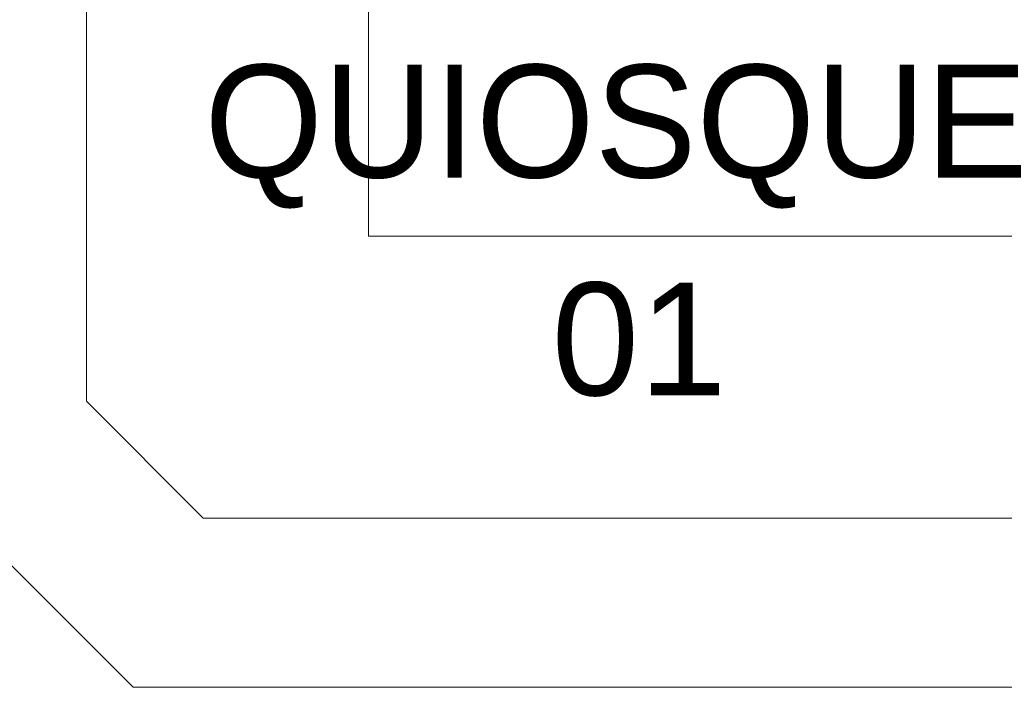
# Model space of a CAD drawing. Header units: feet. Extents: x 8 to 127, y 6 to 90.
# Tile 198 of 256: x 36.719 to 37.591, y 55.055 to 55.647. Entities that reach past the tile are written whole.
import ezdxf

# ---------------------------------------------------------------- set-up
doc = ezdxf.new("R2010")
doc.units = ezdxf.units.FT
doc.header["$MEASUREMENT"] = 0
doc.layers.add('MOBILIARIO', color=250, linetype='Continuous')
doc.layers.add('texto', color=7, linetype='Continuous')
doc.styles.add('Arial', font='arial.ttf')

msp = doc.modelspace()

# ---------------------------------------------------------------- linework, layer by layer
at = {"layer": 'MOBILIARIO', "lineweight": 5}
for p, q in [((37.02772, 56.20475), (37.02772, 55.45475)), ((36.77772, 55.3083), (36.77772, 56.1012)), ((37.02772, 55.45475), (37.77772, 55.45475)), ((36.88127, 55.20475), (36.77772, 55.3083)), ((36.62772, 55.24617), (36.81914, 55.05475)), ((37.67416, 55.20475), (36.88127, 55.20475)), ((36.81914, 55.05475), (37.73629, 55.05475))]:
    msp.add_line(p, q, dxfattribs=at)

# ---------------------------------------------------------------- texts
at = {"layer": 'texto', "lineweight": 5, "char_height": 0.1, "attachment_point": 7, "line_spacing_factor": 0.9, "style": 'Arial'}
for s, insert, width in [('QUIOSQUE', (36.88208, 55.47918), 1.50625), ('01', (37.19008, 55.31218), 0.3106707)]:
    msp.add_mtext(s, dxfattribs=dict(at, insert=insert, width=width))

doc.saveas('drawing.dxf')
